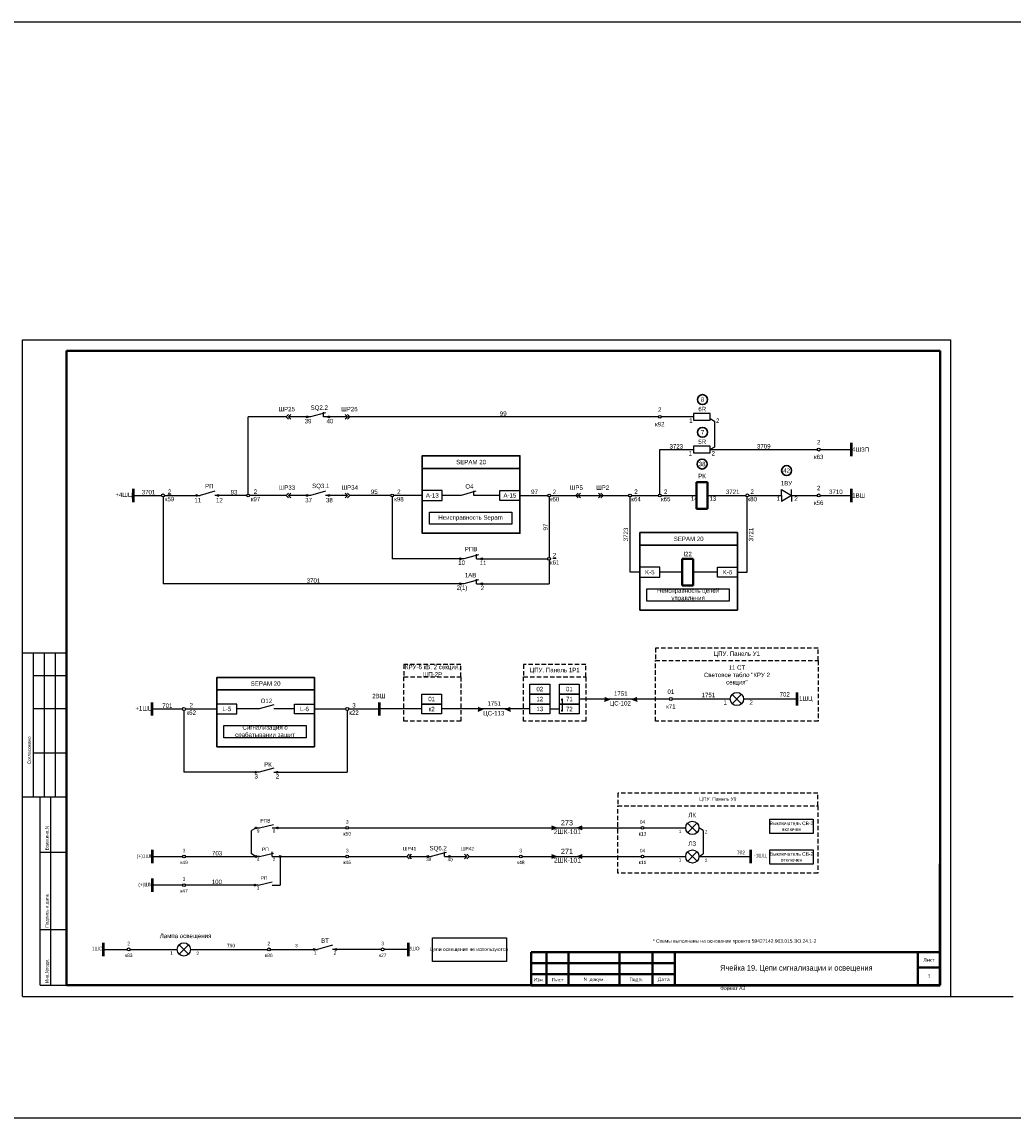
# Model space of a CAD drawing. Header units: millimetres. Extents: x 4897 to 12009, y -3017 to 2708.
# Tile 48 of 86: x 7701 to 8149, y 658 to 1154. Entities that reach past the tile are written whole.
import ezdxf
from ezdxf.enums import TextEntityAlignment as Align

# ---------------------------------------------------------------- set-up
doc = ezdxf.new("R2010")
doc.units = ezdxf.units.MM
doc.linetypes.add('JIS_02_2.0', pattern=[3, 2, -1])
doc.layers.add('основная 0.5', color=7, linetype='Continuous', lineweight=50)
doc.styles.add('SIMPLEX', font='txt', dxfattribs={"height": 5})

msp = doc.modelspace()

# ---------------------------------------------------------------- hatches: boundary and pattern name
h = msp.add_hatch(color=7)
h.dxf.hatch_style = 1
h.paths.add_polyline_path([(7830.29, 974.8, 1), (7829.5, 974.8, 1)])
h = msp.add_hatch(color=7)
h.dxf.hatch_style = 1
h.paths.add_polyline_path([(7839.24, 974.8, -1), (7840.04, 974.8, -1)])
h = msp.add_hatch(color=7)
h.dxf.hatch_style = 1
h.paths.add_polyline_path([(7780.28, 939.27, 1), (7779.49, 939.27, 1)])
h = msp.add_hatch(color=7)
h.dxf.hatch_style = 1
h.paths.add_polyline_path([(7789.24, 939.27, -1), (7790.03, 939.27, -1)])
h = msp.add_hatch(color=7)
h.dxf.hatch_style = 1
h.paths.add_polyline_path([(7830.29, 939.27, 1), (7829.5, 939.27, 1)])
h = msp.add_hatch(color=7)
h.dxf.hatch_style = 1
h.paths.add_polyline_path([(7839.24, 939.27, -1), (7840.04, 939.27, -1)])
h = msp.add_hatch(color=7)
h.dxf.hatch_style = 1
h.paths.add_polyline_path([(7899.52, 910.57, 1), (7898.73, 910.57, 1)])
h = msp.add_hatch(color=7)
h.dxf.hatch_style = 1
h.paths.add_polyline_path([(7908.47, 910.57, -1), (7909.27, 910.57, -1)])
h = msp.add_hatch(color=7)
h.dxf.hatch_style = 1
h.paths.add_polyline_path([(7899.52, 899.25, 1), (7898.73, 899.25, 1)])
h = msp.add_hatch(color=7)
h.dxf.hatch_style = 1
h.paths.add_polyline_path([(7908.47, 899.25, -1), (7909.27, 899.25, -1)])
h = msp.add_hatch(color=256)
h.dxf.hatch_style = 1
h.paths.add_polyline_path([(7964.37, 848.14), (7966.71, 847.14), (7964.37, 846.14)])
h = msp.add_hatch(color=256)
h.dxf.hatch_style = 1
h.paths.add_polyline_path([(7979.06, 846.14), (7976.71, 847.14), (7979.06, 848.14)])
h = msp.add_hatch(color=256)
h.dxf.hatch_style = 1
h.paths.add_polyline_path([(7907.13, 843.64), (7909.47, 842.64), (7907.13, 841.64)])
h = msp.add_hatch(color=256)
h.dxf.hatch_style = 1
h.paths.add_polyline_path([(7921.81, 841.64), (7919.47, 842.64), (7921.81, 843.64)])
h = msp.add_hatch(color=7)
h.dxf.hatch_style = 1
h.paths.add_polyline_path([(7806.95, 814, 1), (7806.16, 814, 1)])
h = msp.add_hatch(color=7)
h.dxf.hatch_style = 1
h.paths.add_polyline_path([(7815.9, 814, -1), (7816.69, 814, -1)])
h = msp.add_hatch(color=256)
h.dxf.hatch_style = 1
h.paths.add_polyline_path([(7807.11, 788.83, 1), (7806.31, 788.83, 1)])
h = msp.add_hatch(color=7)
h.dxf.hatch_style = 1
h.paths.add_polyline_path([(7816.06, 788.83, -1), (7816.85, 788.83, -1)])
h = msp.add_hatch(color=256)
h.dxf.hatch_style = 1
h.paths.add_polyline_path([(7940.4, 787.88), (7942.62, 788.83), (7940.4, 789.78)])
h = msp.add_hatch(color=256)
h.dxf.hatch_style = 1
h.paths.add_polyline_path([(7954.32, 789.78), (7952.1, 788.83), (7954.32, 787.88)])
h = msp.add_hatch(color=256)
h.dxf.hatch_style = 1
h.paths.add_polyline_path([(7807.11, 775.89, 1), (7806.31, 775.89, 1)])
h = msp.add_hatch(color=256)
h.dxf.hatch_style = 1
h.paths.add_polyline_path([(7818.05, 775.89, 1), (7817.25, 775.89, 1)])
h = msp.add_hatch(color=7)
h.dxf.hatch_style = 1
h.paths.add_polyline_path([(7884.86, 775.89, 1), (7884.06, 775.89, 1)])
h = msp.add_hatch(color=7)
h.dxf.hatch_style = 1
h.paths.add_polyline_path([(7893.81, 775.89, -1), (7894.6, 775.89, -1)])
h = msp.add_hatch(color=256)
h.dxf.hatch_style = 1
h.paths.add_polyline_path([(7940.4, 774.94), (7942.62, 775.89), (7940.4, 776.84)])
h = msp.add_hatch(color=256)
h.dxf.hatch_style = 1
h.paths.add_polyline_path([(7954.32, 776.84), (7952.1, 775.89), (7954.32, 774.94)])
h = msp.add_hatch(color=7)
h.dxf.hatch_style = 1
h.paths.add_polyline_path([(7806.55, 762.95, 1), (7805.76, 762.95, 1)])
h = msp.add_hatch(color=7)
h.dxf.hatch_style = 1
h.paths.add_polyline_path([(7833.45, 733.84, 1), (7832.66, 733.84, 1)])
h = msp.add_hatch(color=7)
h.dxf.hatch_style = 1
h.paths.add_polyline_path([(7842.4, 733.84, -1), (7843.2, 733.84, -1)])

# ---------------------------------------------------------------- linework, layer by layer
for p, q in [((7701.03, 712.59), (7701.03, 1009.63)), ((7701.03, 1009.63), (8121.04, 1009.63)), ((7701.03, 712.59), (7701.03, 1009.63)), ((8121.05, 712.59), (8121.04, 1009.63)), ((8121.05, 712.59), (8121.05, 1009.63)), ((7803.18, 939.9), (7803.18, 974.8)), ((7820.66, 974.8), (7803.18, 974.8)), ((7831.43, 974.8), (7821.44, 974.8)), ((7838.1, 976.66), (7831.43, 974.8)), ((7848.09, 974.8), (7837.22, 974.8)), ((7988.71, 974.8), (7848.34, 974.8)), ((8004.66, 974.8), (7989.97, 974.8)), ((8012.2, 974.08), (8014.17, 972.94)), ((8014.17, 972.94), (8014.17, 961.15)), ((7989.34, 939.9), (7989.34, 960.01)), ((7989.34, 960.01), (8004.66, 960.01)), ((8014.17, 961.15), (8012.2, 960.01)), ((8012.2, 960.01), (8060.57, 960.01)), ((8061.9, 960.01), (8076.1, 960.01)), ((7751.24, 939.27), (7763.99, 939.27)), ((7764.65, 938.61), (7764.78, 899.25)), ((7765.31, 939.27), (7781.43, 939.27)), ((7788.09, 941.13), (7781.43, 939.27)), ((7802.56, 939.27), (7788.09, 939.27)), ((7820.41, 939.27), (7803.81, 939.27)), ((7831.43, 939.27), (7821.44, 939.27)), ((7838.1, 941.13), (7831.43, 939.27)), ((7848.09, 939.27), (7838.1, 939.27)), ((7867.65, 939.27), (7849.12, 939.27)), ((7868.31, 938.56), (7868.31, 910.57)), ((7881.94, 939.27), (7868.97, 939.27)), ((7899.48, 939.3), (7890.94, 939.27)), ((7906.15, 941.16), (7899.48, 939.3)), ((7905.27, 939.3), (7905.27, 941.4)), ((7917.06, 939.3), (7905.27, 939.3)), ((7926.06, 939.27), (7938.67, 939.27)), ((7932.02, 939.27), (7938.67, 939.27)), ((7939.3, 938.64), (7939.3, 911.23)), ((7939.92, 939.27), (7975.27, 939.27)), ((7975.9, 904.52), (7975.9, 938.64)), ((7976.53, 939.27), (7988.71, 939.27)), ((7989.97, 939.27), (8005.97, 939.27)), ((8010.97, 939.27), (8028.27, 939.27)), ((8028.94, 904.52), (8028.94, 938.61)), ((8029.56, 939.27), (8044.4, 939.27)), ((8044.4, 939.27), (8044.4, 942)), ((8044.4, 942), (8048.87, 939.27)), ((8044.4, 939.27), (8044.4, 936.54)), ((8048.87, 939.27), (8044.4, 936.54)), ((8048.87, 939.27), (8048.87, 942)), ((8048.87, 939.27), (8060.57, 939.27)), ((8048.87, 939.27), (8048.87, 936.54)), ((8061.9, 939.27), (8076.1, 939.27)), ((7906.39, 910.57), (7906.39, 912.66)), ((7900.66, 910.57), (7868.31, 910.57)), ((7907.33, 912.43), (7900.66, 910.57)), ((7906.39, 910.57), (7938.63, 910.57)), ((7939.3, 909.9), (7939.3, 899.25)), ((7980.35, 904.52), (7975.9, 904.52)), ((7999.44, 904.55), (7989.35, 904.52)), ((8015.48, 904.55), (8004.44, 904.55)), ((8024.48, 904.52), (8028.94, 904.52)), ((7900.66, 899.25), (7764.78, 899.25)), ((7907.33, 901.11), (7900.66, 899.25)), ((7906.39, 899.25), (7906.39, 901.34)), ((7906.39, 899.25), (7939.3, 899.25)), ((7721.03, 867.82), (7701.03, 867.82)), ((7706.03, 802.82), (7706.03, 867.82)), ((7711.03, 802.82), (7711.03, 867.82)), ((7716.03, 802.82), (7716.03, 867.82)), ((7706.03, 857.82), (7721.03, 857.82)), ((7814.76, 844.53), (7808.09, 842.67)), ((7945.15, 846.89), (7945.15, 841.89)), ((7993.7, 847.14), (7952.96, 847.14)), ((7980.31, 847.14), (7952.96, 847.14)), ((7964.37, 846.14), (7966.71, 847.14)), ((7976.71, 847.14), (7979.06, 846.14)), ((8021.24, 847.14), (7995.02, 847.14)), ((8051.31, 847.14), (8027.24, 847.14)), ((7706.03, 842.82), (7721.03, 842.82)), ((7759.77, 842.64), (7773.47, 842.64)), ((7774.14, 841.98), (7774.14, 814)), ((7774.8, 842.64), (7789, 842.64)), ((7808.09, 842.67), (7798, 842.64)), ((7824.13, 842.67), (7814.76, 842.67)), ((7833.13, 842.64), (7847.33, 842.64)), ((7847.99, 841.98), (7847.99, 814)), ((7848.66, 842.64), (7862.36, 842.64)), ((7881.68, 842.64), (7862.36, 842.64)), ((7930.58, 842.64), (7890.68, 842.64)), ((7907.13, 841.64), (7909.47, 842.64)), ((7919.47, 842.64), (7921.81, 841.64)), ((7939.58, 842.64), (7943.96, 842.64)), ((7706.03, 822.82), (7721.03, 822.82)), ((7808.09, 814), (7774.14, 814)), ((7814.76, 815.86), (7808.09, 814)), ((7814.76, 814), (7847.99, 814)), ((7701.03, 802.82), (7721.03, 802.82)), ((7709.03, 717.63), (7709.03, 802.82)), ((7713.91, 717.63), (7713.91, 802.82)), ((7806.37, 788.63), (7804.74, 787.69)), ((7807.11, 788.83), (7808.25, 788.83)), ((7814.04, 788.83), (7847.36, 788.83)), ((7848.62, 788.83), (7980.92, 788.83)), ((7940.4, 789.78), (7942.62, 788.83)), ((7942.62, 788.83), (7940.4, 787.88)), ((7952.1, 788.83), (7954.32, 789.78)), ((7954.32, 787.88), (7952.1, 788.83)), ((7982.18, 788.83), (8001.07, 788.83)), ((8009.05, 787.69), (8007.07, 788.83)), ((7804.74, 777.03), (7804.74, 787.69)), ((8009.05, 787.69), (8009.05, 777.03)), ((7709.03, 777.82), (7721.03, 777.82)), ((7759.77, 775.89), (7773.51, 775.89)), ((7774.77, 775.89), (7808.25, 775.89)), ((7806.37, 776.09), (7804.74, 777.03)), ((7808.25, 775.89), (7807.11, 775.89)), ((7814.04, 775.89), (7847.36, 775.89)), ((7848.62, 775.89), (7874.89, 775.89)), ((7875.92, 775.89), (7886, 775.89)), ((7892.67, 777.75), (7886, 775.89)), ((7892, 775.89), (7892, 777.93)), ((7892, 775.89), (7902.08, 775.89)), ((7903.11, 775.89), (7925.83, 775.89)), ((7927.09, 775.89), (7980.92, 775.89)), ((7940.4, 776.84), (7942.62, 775.89)), ((7942.62, 775.89), (7940.4, 774.94)), ((7952.1, 775.89), (7954.32, 776.84)), ((7954.32, 774.94), (7952.1, 775.89)), ((7982.18, 775.89), (8001.08, 775.89)), ((8007.08, 775.89), (8009.05, 777.03)), ((8007.08, 775.89), (8030.54, 775.89)), ((7773.51, 762.95), (7759.77, 762.95)), ((7807.69, 762.95), (7774.77, 762.95)), ((7814.04, 762.94), (7817.65, 762.95)), ((7709.03, 742.82), (7721.03, 742.82)), ((7776.19, 731.73), (7771.94, 735.96)), ((7771.96, 731.71), (7776.17, 735.98)), ((7841.26, 735.71), (7834.59, 733.84)), ((7737.58, 733.84), (7748.46, 733.84)), ((7749.79, 733.84), (7771.06, 733.84)), ((7777.06, 733.84), (7811.88, 733.84)), ((7813.21, 733.84), (7834.59, 733.84)), ((7863.34, 733.84), (7841.26, 733.84)), ((7875.55, 733.84), (7864.67, 733.84)), ((7709.03, 717.63), (7721.03, 717.63)), ((7701.03, 712.59), (8121.05, 712.59))]:
    msp.add_line(p, q)
at = {"lineweight": 40}
for p, q in [((7721.03, 1004.63), (8116.13, 1004.63)), ((8116.13, 1004.63), (8116.13, 717.63)), ((8010.97, 945.27), (8005.97, 945.27)), ((8005.97, 945.27), (8005.97, 933.27)), ((8010.97, 933.27), (8010.97, 945.27)), ((8010.97, 933.27), (8005.97, 933.27)), ((8004.44, 910.52), (7999.44, 910.52)), ((7999.44, 910.52), (7999.44, 898.52)), ((8004.44, 898.52), (8004.44, 910.52)), ((8004.44, 898.52), (7999.44, 898.52)), ((7931.13, 732.63), (7996.13, 732.63)), ((8106.13, 732.63), (8106.13, 717.63)), ((7931.13, 727.63), (7996.13, 727.63)), ((8106.13, 725.63), (8116.13, 725.63)), ((7931.13, 722.63), (7996.13, 722.63)), ((7721.03, 717.63), (8116.13, 717.63))]:
    msp.add_line(p, q, dxfattribs=at)
at = {"linetype": 'Continuous', "lineweight": 40}
msp.add_line((7721.03, 1004.63), (7721.03, 717.63), dxfattribs=at)
at = {"color": 7}
for p, q in [((7837.22, 974.8), (7837.22, 976.89)), ((7808.25, 788.83), (7814.6, 790.35)), ((7808.25, 775.89), (7814.6, 777.41)), ((7814.04, 775.89), (7814.04, 777.98)), ((7807.69, 762.95), (7814.04, 764.47))]:
    msp.add_line(p, q, dxfattribs=at)
at = {"lineweight": 50}
for p, q in [((8076.1, 957.01), (8076.1, 963.01)), ((8076.1, 936.27), (8076.1, 942.27)), ((7862.36, 845.64), (7862.36, 839.64)), ((7737.58, 736.84), (7737.58, 730.84)), ((7875.55, 736.84), (7875.55, 730.84))]:
    msp.add_line(p, q, dxfattribs=at)
at = {"color": 1, "lineweight": 50}
for p, q in [((7751.24, 936.27), (7751.24, 942.27)), ((7759.77, 839.64), (7759.77, 845.64)), ((7759.77, 778.89), (7759.77, 772.89)), ((7759.77, 765.95), (7759.77, 759.95))]:
    msp.add_line(p, q, dxfattribs=at)
at = {"linetype": 'Continuous'}
for p, q in [((7721.03, 858.64), (7721.03, 838.64)), ((7721.03, 818.64), (7721.03, 798.64))]:
    msp.add_line(p, q, dxfattribs=at)
at = {"color": 2}
for p, q in [((8026.37, 845.02), (8022.12, 849.26)), ((8022.14, 845), (8026.35, 849.28))]:
    msp.add_line(p, q, dxfattribs=at)
at = {"color": 5, "lineweight": 50}
for p, q in [((8051.31, 850.14), (8051.31, 844.14)), ((8030.54, 772.89), (8030.54, 778.89))]:
    msp.add_line(p, q, dxfattribs=at)
at = {"color": 1}
for p, q in [((8006.2, 786.71), (8001.95, 790.95)), ((8001.97, 786.7), (8006.18, 790.97)), ((8121.05, 712.59), (8149.15, 712.59))]:
    msp.add_line(p, q, dxfattribs=at)
at = {"color": 3}
for p, q in [((8006.2, 773.77), (8001.95, 778.01)), ((8001.97, 773.75), (8006.18, 778.02))]:
    msp.add_line(p, q, dxfattribs=at)
at = {"color": 1}
msp.add_lwpolyline([(5068.94, 1153.52), (9172.62, 1153.52), (9172.62, 657.53), (5068.94, 657.53)], close=True, dxfattribs=at)
for points in [[(7821.44, 975.83), (7820.41, 974.8), (7821.44, 973.76)], [(7822.48, 975.83), (7821.44, 974.8), (7822.48, 973.76)], [(7847.06, 975.83), (7848.09, 974.8), (7847.06, 973.76)], [(7848.09, 975.83), (7849.12, 974.8), (7848.09, 973.76)], [(7821.44, 940.3), (7820.41, 939.27), (7821.44, 938.24)], [(7822.48, 940.3), (7821.44, 939.27), (7822.48, 938.24)], [(7847.06, 940.3), (7848.09, 939.27), (7847.06, 938.24)], [(7848.09, 940.3), (7849.12, 939.27), (7848.09, 938.24)], [(7952.46, 940.3), (7951.43, 939.27), (7952.46, 938.24)], [(7953.5, 940.3), (7952.46, 939.27), (7953.5, 938.24)], [(7961.64, 940.3), (7962.68, 939.27), (7961.64, 938.24)], [(7962.68, 940.3), (7963.71, 939.27), (7962.68, 938.24)], [(7817.65, 775.89), (7817.65, 762.95)], [(7875.92, 776.92), (7874.89, 775.89), (7875.92, 774.86)], [(7876.95, 776.92), (7875.92, 775.89), (7876.95, 774.86)], [(7901.04, 776.92), (7902.08, 775.89), (7901.04, 774.86)], [(7902.08, 776.92), (7903.11, 775.89), (7902.08, 774.86)]]:
    msp.add_lwpolyline(points)
for points in [[(8012.2, 976.3), (8004.66, 976.3), (8004.66, 973.3), (8012.2, 973.3)], [(7881.94, 937.02), (7890.94, 937.02), (7890.94, 941.52), (7881.94, 941.52)], [(7926.06, 937.02), (7917.06, 937.02), (7917.06, 941.52), (7926.06, 941.52)], [(7922.37, 926.23), (7885.15, 926.23), (7885.15, 931.73), (7922.37, 931.73)], [(7980.35, 902.27), (7989.35, 902.27), (7989.35, 906.77), (7980.35, 906.77)], [(8024.48, 902.27), (8015.48, 902.27), (8015.48, 906.77), (8024.48, 906.77)], [(8020.79, 891.48), (7983.57, 891.48), (7983.57, 896.99), (8020.79, 896.99)], [(7939.58, 849.39), (7930.58, 849.39), (7930.58, 853.89), (7939.58, 853.89)], [(7952.96, 849.39), (7943.96, 849.39), (7943.96, 853.89), (7952.96, 853.89)], [(7890.68, 844.89), (7881.68, 844.89), (7881.68, 849.39), (7890.68, 849.39)], [(7939.58, 844.89), (7930.58, 844.89), (7930.58, 849.39), (7939.58, 849.39)], [(7952.96, 844.89), (7943.96, 844.89), (7943.96, 849.39), (7952.96, 849.39)], [(7789, 840.39), (7798, 840.39), (7798, 844.89), (7789, 844.89)], [(7833.13, 840.39), (7824.13, 840.39), (7824.13, 844.89), (7833.13, 844.89)], [(7890.68, 840.39), (7881.68, 840.39), (7881.68, 844.89), (7890.68, 844.89)], [(7939.58, 840.39), (7930.58, 840.39), (7930.58, 844.89), (7939.58, 844.89)], [(7952.96, 840.39), (7943.96, 840.39), (7943.96, 844.89), (7952.96, 844.89)], [(7829.44, 829.6), (7792.22, 829.6), (7792.22, 835.1), (7829.44, 835.1)], [(8039.2, 792.78), (8058.67, 792.78), (8058.67, 786.25), (8039.2, 786.25)], [(8039.2, 778.95), (8058.67, 778.95), (8058.67, 772.42), (8039.2, 772.42)], [(7886.55, 739.03), (7919.97, 739.03), (7919.97, 728.37), (7886.55, 728.37)]]:
    msp.add_lwpolyline(points, close=True)
at = {"color": 7}
msp.add_lwpolyline([(8012.2, 961.51), (8004.66, 961.51), (8004.66, 958.51), (8012.2, 958.51)], close=True, dxfattribs=at)
at = {"lineweight": 30}
for points in [[(7881.94, 957.19), (7881.94, 957.19), (7926.06, 957.19), (7926.06, 951.51), (7881.94, 951.51), (7881.94, 957.19)], [(7980.35, 922.45), (7980.35, 922.45), (8024.48, 922.45), (8024.48, 916.76), (7980.35, 916.76), (7980.35, 922.45)], [(7789, 856.95), (7789, 856.95), (7833.13, 856.95), (7833.13, 851.26), (7789, 851.26), (7789, 856.95)]]:
    msp.add_lwpolyline(points, dxfattribs=at)
for points in [[(7881.94, 951.51), (7926.06, 951.51), (7926.06, 922.15), (7881.94, 922.15)], [(7980.35, 916.76), (8024.48, 916.76), (8024.48, 887.4), (7980.35, 887.4)], [(7789, 851.26), (7833.13, 851.26), (7833.13, 825.52), (7789, 825.52)]]:
    msp.add_lwpolyline(points, close=True, dxfattribs=at)
at = {"color": 32, "linetype": 'JIS_02_2.0', "true_color": 0xcd6928}
for points in [[(8060.98, 870.22), (8060.98, 870.22), (7987.42, 870.22), (7987.42, 864.53), (8060.98, 864.53), (8060.98, 870.22)], [(7899.42, 862.81), (7899.42, 862.81), (7873.61, 862.81), (7873.61, 857.13), (7899.42, 857.13), (7899.42, 862.81)], [(7955.92, 862.81), (7955.92, 862.81), (7927.7, 862.81), (7927.7, 857.13), (7955.92, 857.13), (7955.92, 862.81)], [(8060.9, 804.51), (8060.9, 804.51), (7970.31, 804.51), (7970.31, 798.82), (8060.9, 798.82), (8060.9, 804.51)]]:
    msp.add_lwpolyline(points, dxfattribs=at)
for points in [[(7987.42, 864.53), (8060.98, 864.53), (8060.98, 837.15), (7987.42, 837.15)], [(7873.61, 857.13), (7899.42, 857.13), (7899.42, 837.15), (7873.61, 837.15)], [(7927.7, 857.13), (7955.92, 857.13), (7955.92, 837.15), (7927.7, 837.15)], [(7970.31, 798.82), (8060.9, 798.82), (8060.9, 768.36), (7970.31, 768.36)]]:
    msp.add_lwpolyline(points, close=True, dxfattribs=at)
at = {"const_width": 0.45}
for points in [[(7945.15, 847.17, 1), (7945.15, 846.62, 1)], [(7945.15, 842.17, 1), (7945.15, 841.62, 1)]]:
    msp.add_lwpolyline(points, format="xyb", close=True, dxfattribs=at)
at = {"lineweight": 30}
for centre in [(8008.68, 982.61), (8008.68, 967.82), (8008.51, 953.46), (8046.72, 950.52)]:
    msp.add_circle(centre, 2.25, dxfattribs=at)
at = {"color": 7}
for centre in [(7829.89, 974.8), (7839.64, 974.8), (7779.89, 939.27), (7789.63, 939.27), (7829.89, 939.27), (7839.64, 939.27), (7899.12, 910.57), (7908.87, 910.57), (7899.12, 899.25), (7908.87, 899.25), (7806.55, 814), (7816.3, 814), (7806.71, 788.83), (7816.46, 788.83), (7884.46, 775.89), (7894.21, 775.89), (7806.15, 762.95), (7833.05, 733.84), (7842.8, 733.84)]:
    msp.add_circle(centre, 0.396, dxfattribs=at)
for centre, radius in [((7989.34, 974.8), 0.629), ((8061.24, 960.01), 0.663), ((7764.65, 939.27), 0.663), ((7803.18, 939.27), 0.629), ((7868.31, 939.22), 0.663), ((7939.3, 939.27), 0.629), ((7975.9, 939.27), 0.629), ((7989.34, 939.27), 0.629), ((8028.94, 939.27), 0.663), ((8061.24, 939.27), 0.663), ((7939.3, 910.57), 0.663), ((8024.24, 847.14), 3), ((7774.14, 842.64), 0.663), ((7847.99, 842.64), 0.663), ((7994.36, 847.14), 0.663), ((7847.99, 788.83), 0.629), ((7981.55, 788.83), 0.629), ((8004.07, 788.83), 3), ((8004.08, 775.89), 3), ((7774.14, 775.89), 0.629), ((7806.71, 775.89), 0.396), ((7817.65, 775.89), 0.396), ((7847.99, 775.89), 0.629), ((7926.46, 775.89), 0.629), ((7981.55, 775.89), 0.629), ((7774.14, 762.95), 0.629), ((7749.13, 733.84), 0.663), ((7774.06, 733.84), 3), ((7812.54, 733.84), 0.663), ((7864, 733.84), 0.663)]:
    msp.add_circle(centre, radius)
at = {"layer": 'основная 0.5', "color": 0}
for p, q in [((8116.13, 717.63), (8116.13, 772.63)), ((7931.13, 717.63), (8116.13, 717.63))]:
    msp.add_line(p, q, dxfattribs=at)
at = {"layer": 'основная 0.5', "lineweight": 40}
for p, q in [((7931.13, 732.63), (7931.13, 717.63)), ((7938.13, 717.63), (7938.13, 732.63)), ((7948.13, 717.63), (7948.13, 732.63)), ((7971.13, 717.63), (7971.13, 732.63)), ((7986.13, 717.63), (7986.13, 732.63)), ((7996.13, 717.63), (7996.13, 732.63)), ((7996.13, 732.63), (8116.13, 732.63))]:
    msp.add_line(p, q, dxfattribs=at)

# ---------------------------------------------------------------- texts
at = {"style": 'SIMPLEX'}
for s, height, p in [('SQ2.2', 2, (7831.41, 977.98)), ('39', 2, (7828.72, 971.89)), ('40', 2, (7838.62, 971.91)), ('РП', 2, (7783.67, 942.5)), ('SQ3.1', 2, (7832.09, 942.59)), ('11', 2, (7778.86, 936.11)), ('12', 2, (7788.62, 936.13)), ('37', 2, (7828.94, 936.11)), ('38', 2, (7838.35, 936.13)), ('14', 2, (8003.42, 936.82)), ('13', 2, (8011.81, 936.82)), ('1', 2, (8042.16, 936.82)), ('2', 2, (8050.24, 936.82)), ('10', 2, (7898.18, 907.83)), ('11', 2, (7907.87, 907.74)), ('2(1)', 2, (7897.42, 896.51)), ('2', 2, (7908.31, 896.41)), ('1', 2, (8018.13, 844.62)), ('2', 2, (8029.92, 844.59)), ('РК', 2, (7810.39, 816.51)), ('3', 2, (7806.04, 811.17)), ('2', 2, (7815.69, 811.16)), ('9', 1.5, (7807.11, 786.72)), ('8', 1.5, (7814.26, 786.7)), ('1', 1.5, (7997.95, 786.48)), ('2', 1.5, (8009.75, 786.28)), ('SQ6.2', 2, (7885.2, 778.66)), ('4', 1.5, (7807.06, 773.83)), ('2', 1.5, (7814.24, 773.82)), ('39', 1.5, (7883.72, 773.8)), ('40', 1.5, (7893.39, 773.75)), ('1', 1.5, (7997.96, 773.54)), ('2', 1.5, (8009.75, 773.34)), ('3', 1.5, (7807.06, 760.91)), ('3', 1.5, (7824.42, 734.83)), ('1', 1.5, (7767.94, 731.49)), ('2', 1.5, (7779.74, 731.29))]:
    msp.add_text(s, height=height, dxfattribs=at).set_placement(p)
at = {"color": 4, "style": 'SIMPLEX'}
for s, height, p in [('ЦС-102', 2, (7971.49, 844.21)), ('ЦС-113', 2, (7914.25, 839.71)), ('2ШК-101', 2.183, (7947.57, 786.05)), ('2ШК-101', 2.183, (7947.57, 773.11))]:
    msp.add_text(s, height=height, dxfattribs=at).set_placement(p, align=Align.CENTER)
at = {"linetype": 'Continuous', "style": 'SIMPLEX'}
for s, p in [('Согласовано', (7704.86, 817.7)), ('Взам.инв.N', (7712.86, 778.7)), ('Подпись и дата', (7712.86, 743.7)), ('Инв.Nподл.', (7712.86, 718.7))]:
    msp.add_text(s, height=1.5, rotation=90, dxfattribs=at).set_placement(p)
at = {"attachment_point": 5, "style": 'SIMPLEX'}
for s, insert, char_height, width in [('8', (8008.68, 982.61), 2, 4.3874), ('ШР25', (7820.59, 978.32), 2, 5.8646), ('ШР26', (7848.94, 978.32), 2, 8.7565), ('99', (7918.53, 976.26), 2, 5.8646), ('2\\P\\Pк92', (7989.34, 974.8), 2, 5.8646), ('6R', (8008.55, 978.34), 2, 5.8646), ('1', (8003.39, 973.1), 2, 5.8646), ('2', (8015.51, 973.1), 2, 5.8646), ('7', (8008.68, 967.82), 2, 4.3874), ('3723', (7996.84, 961.47), 2, 5.8646), ('5R', (8008.55, 963.55), 2, 5), ('3709', (8036.39, 961.48), 2, 5.8646), ('2\\P\\P\\pt8;к63', (8061.24, 960.01), 2, 5.8646), ('1', (8003.17, 958.31), 2, 5.8646), ('2', (8013.56, 958.31), 2, 5.8646), ('4ШЗП', (8080.19, 960.01), 2, 8.1746), ('SEPAM 20', (7904, 954.35), 2, 44.125), ('38', (8008.51, 953.46), 2, 4.3874), ('РК', (8008.47, 948.05), 2, 5.8646), ('42', (8046.72, 950.52), 2, 4.3874), ('ШР33', (7820.69, 942.79), 2, 5.8646), ('ШР34', (7849.1, 942.79), 2, 5.8646), ('О4', (7903.25, 943.34), 2, 5.8646), ('ШР5', (7951.61, 942.79), 2, 5.8646), ('ШР2', (7963.53, 942.79), 2, 5.8646), ('\\pt8;1ВУ', (8046.64, 944.77), 2, 5.8646), ('2\\P\\P\\pt8;к56', (8061.24, 939.27), 2, 5.8646), ('+4ШЦ', (7746.96, 939.27), 2, 8.5502), ('3701', (7758.09, 940.74), 2, 8.9567), ('{\\L2\\P}к59', (7767.6, 939.27), 2, 5.8646), ('93', (7796.79, 940.74), 2, 8.9567), ('2\\Pк97', (7806.48, 939.27), 2, 5.8646), ('2\\Pк98', (7871.35, 939.22), 2, 5.8646), ('A-13', (7886.44, 939.27), 2, 9), ('A-15', (7921.56, 939.27), 2, 9), ('2\\Pк60', (7941.73, 939.22), 2, 5.8646), ('2\\Pк64', (7978.61, 939.27), 2, 5.8646), ('2\\Pк65', (7992.05, 939.27), 2, 5.8646), ('2{\\L\\P\\pt8;}к80', (8031.15, 939.27), 2, 5.8646), ('1ВШ', (8079.33, 939.27), 2, 6.4613), ('Неисправность Sepam', (7903.76, 928.98), 2, 37.2194), ('SEPAM 20', (8002.42, 919.61), 2, 44.125), ('РПВ', (7903.98, 915), 2, 5.8646), ('{\\L2}\\Pк61', (7941.79, 910.57), 2, 5.8646), ('I22', (8001.94, 912.77), 2, 5), ('1АВ', (7903.75, 903.19), 2, 5.8646), ('K-5', (7984.85, 904.52), 2, 9), ('K-6', (8019.98, 904.52), 2, 9), ('3701', (7832.72, 900.71), 2, 8.9567), ('Неисправность цепей управления', (8002.18, 894.24), 2, 37.2194), ('{\\C256;ЦПУ. Панель У1}', (8024.2, 867.37), 2, 73.5619), ('КРУ-6 кВ. 2 секция. ШП-2Р', (7886.51, 859.97), 2, 25.8081), ('{\\C256;ЦПУ. Панель 1Р1}', (7941.81, 859.97), 2, 28.2168), ('\\P\\P11 СТ\\PСветовое табло "КРУ 2 секция"', (8024.24, 861.09), 2, 34.1141), ('{\\C256;SEPAM 20}', (7811.06, 854.1), 2, 44.125), ('2ВШ', (7862.27, 848.5), 2, 4.7959), ('01', (7886.18, 847.14), 2, 9), ('02', (7935.08, 851.64), 2, 9), ('12', (7935.08, 847.14), 2, 9), ('71', (7948.46, 847.14), 2, 9), ('01', (7948.46, 851.64), 2, 9), ('1751', (7971.71, 849.59), 2, 4.7959), ('01\\P\\Pк71', (7994.36, 847.14), 2, 4.7959), ('1751', (8011.34, 848.95), 2, 4.7959), ('702', (8045.86, 849.26), 2, 6.8765), ('-1ШЦ', (8054.95, 847.14), 2, 7.2852), ('+1ШЦ', (7756.02, 842.64), 2, 7.4952), ('701', (7766.62, 844.11), 2, 4.3343), ('2\\Pк62', (7777.43, 842.64), 2, 4.7959), ('L-5', (7793.5, 842.64), 2, 9), ('О12', (7811.42, 846.29), 2, 4.7959), ('L-6', (7828.63, 842.64), 2, 9), ('3\\Pк22', (7851.03, 842.64), 2, 4.7959), ('к2', (7886.18, 842.64), 2, 9), ('1751', (7914.47, 845.09), 2, 4.7959), ('13', (7935.08, 842.64), 2, 9), ('72', (7948.46, 842.64), 2, 9), ('Сигнализация о срабатывании защит', (7810.83, 832.35), 2, 37.2194), ('3\\P\\Pк50', (7847.99, 788.83), 1.6, 9), ('3\\P\\Pк49', (7774.14, 775.89), 1.6, 5.7824), ('3\\P\\Pк46', (7847.99, 775.89), 1.6, 9), ('(+)1ШЦ', (7756.57, 775.89), 1.6, 6.4094), ('703', (7789.11, 777.36), 2, 4.3343), ('(+)ШМ', (7756.8, 762.95), 1.6, 5.9408), ('3\\P\\Pк47', (7774.14, 762.95), 1.6, 5.2984), ('100', (7789.03, 764.41), 2, 4.3343)]:
    msp.add_mtext(s, dxfattribs=dict(at, insert=insert, char_height=char_height, width=width))
at = {"color": 7, "attachment_point": 5, "style": 'SIMPLEX'}
for s, insert, char_height, width in [('95', (7860.24, 940.89), 2, 6.2443), ('97', (7932.69, 940.89), 2, 6.2443), ('3721', (8022.33, 940.89), 2, 6.2443), ('3710', (8069, 940.89), 2, 6.2443), ('{\\C256;ЦПУ. Панель У9}', (8015.61, 801.67), 1.6, 90.5823), ('РПВ', (7810.96, 792.07), 1.6, 3.0895), ('04\\P\\Pк13', (7981.55, 788.83), 1.6, 9), ('Выключатель СВ-2\\Pвключен', (8048.94, 789.52), 1.6, 19.4685), ('РП', (7810.96, 779.12), 1.6, 3.0895), ('ШР41', (7876.21, 779.43), 1.6, 8.465), ('ШР42', (7902.36, 779.43), 1.6, 9), ('3\\P\\Pк48', (7926.46, 775.89), 1.6, 9), ('04\\P\\Pк11', (7981.55, 775.89), 1.6, 7.7513), ('702', (8026.07, 777.7), 1.6, 7.1449), ('-1ШЦ', (8034.79, 776.08), 1.6, 6), ('Выключатель СВ-2\\Pотключен', (8048.94, 775.69), 1.6, 19.4685), ('РП', (7810.4, 766.18), 1.6, 3.0895), ('1ШО', (7734.94, 734.24), 1.6, 9.0099), ('2\\P\\Pк83', (7749.13, 733.84), 1.6, 9), ('790', (7795.41, 735.57), 1.6, 6.6478), ('2\\P\\Pк86', (7812.54, 733.84), 1.6, 9), ('3\\P\\Pк27', (7864, 733.84), 1.6, 9), ('2ШО', (7878.19, 734.24), 1.6, 9.0099), ('{\\C256;Цепи освещения не используются}', (7902.99, 733.7), 1.6, 32.8756), ('1', (7833.57, 732.21), 1.6, 6.4196), ('2', (7842.41, 732.16), 1.6, 9)]:
    msp.add_mtext(s, dxfattribs=dict(at, insert=insert, char_height=char_height, width=width))
at = {"color": 7, "char_height": 2, "width": 6.2443, "attachment_point": 5, "rotation": 90, "style": 'SIMPLEX'}
for s, insert in [('97', (7937.66, 924.94)), ('3723', (7974.01, 921.58)), ('3721', (8030.66, 921.55))]:
    msp.add_mtext(s, dxfattribs=dict(at, insert=insert))
at = {"lineweight": 50, "attachment_point": 5, "style": 'SIMPLEX'}
for s, insert, char_height, width in [('ЛК', (8004, 794.64), 2, 4.6971), ('273', (7947.36, 791.15), 2.369, 9.4763), ('271', (7947.36, 778.21), 2.369, 9.4763), ('ЛЗ', (8004, 781.7), 2, 4.8348), ('Лампа освещения', (7774.85, 739.66), 2, 30.251), ('ВТ', (7837.93, 737.81), 2, 6.5228)]:
    msp.add_mtext(s, dxfattribs=dict(at, insert=insert, char_height=char_height, width=width))
at = {"lineweight": 35, "attachment_point": 5, "line_spacing_factor": 0.8, "style": 'SIMPLEX'}
for s, insert, char_height, width in [('\\pi-4.8,l6.4,t6.4;*^IСхемы выполнены на основании проекта 59427142.903.015.ЭО.24.1-2', (8022.41, 737.4), 1.6, 185), ('{\\Fromans|c204;Лист}', (8111.13, 729.13), 1.6, 10), ('Ячейка 19. Цепи сигнализации и освещения', (8051.13, 725.13), 2.5, 110), ('{\\Fromans|c204;Изм.}', (7934.63, 720.13), 1.6, 7), ('{\\Fromans|c204;Лист}', (7943.13, 720.13), 1.6, 10), ('{\\Fromans|c0;N \\Fromans|c204;докум.}', (7959.63, 720.13), 1.6, 23), ('{\\Fromans|c204;Подп.}', (7978.63, 720.13), 1.6, 15), ('{\\Fromans|c204;Дата}', (7991.13, 720.13), 1.6, 10), ('{\\Fromans|c204;7}', (8111.13, 721.63), 1.6, 10)]:
    msp.add_mtext(s, dxfattribs=dict(at, insert=insert, char_height=char_height, width=width))
at = {"lineweight": 30, "insert": (8016.73, 717.11), "char_height": 1.6, "attachment_point": 1, "style": 'SIMPLEX'}
msp.add_mtext_dynamic_manual_height_columns('Формат А3', width=45.8537, gutter_width=12.5, heights=[0], dxfattribs=at)

doc.saveas('drawing.dxf')
